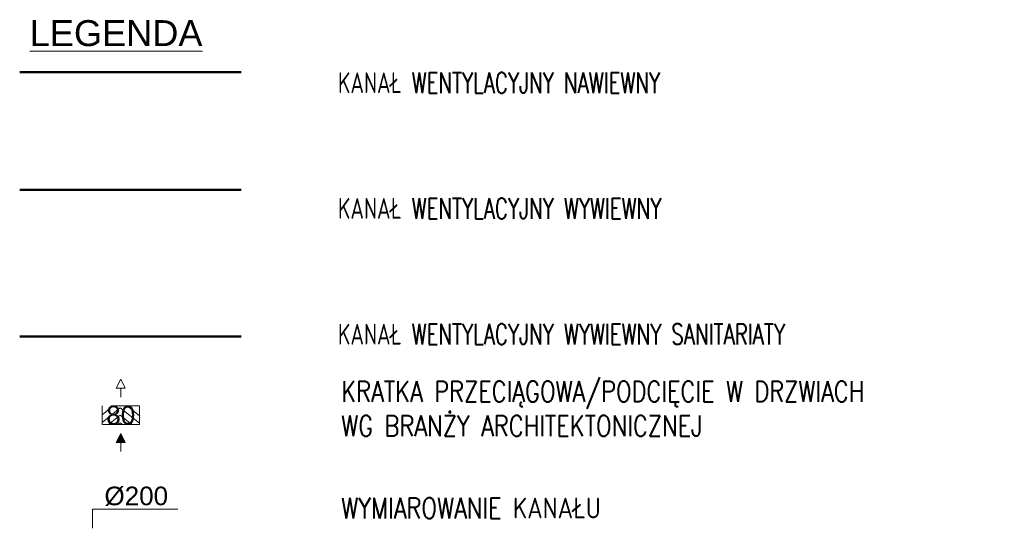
# Model space of a CAD drawing. Header units: millimetres. Extents: x 178516 to 426772, y -178579 to -115871.
# Tile 1 of 256: x 178516 to 188027, y -138645 to -133736. Entities that reach past the tile are written whole.
import ezdxf
from ezdxf.lldxf.tags import DXFTag

# ---------------------------------------------------------------- set-up
doc = ezdxf.new("R2010")
doc.units = ezdxf.units.MM
doc.header["$MEASUREMENT"] = 0
doc.set_wipeout_variables(frame=1)
for name, color, linetype, lineweight, true_color in [('_WE elementy podciśnieniowe', 7, 'Continuous', 15, 0x139b48), ('_WE-TX wywiew', 7, 'Continuous', 18, 0xc23000), ('HVAC_exhaust_W1', 7, 'Continuous', 50, 0xd10000)]:
    doc.layers.add(name, color=color, linetype=linetype, lineweight=lineweight, true_color=true_color)
for name, color, linetype, lineweight in [('_WE-TX nawiew', 172, 'Continuous', 18), ('IS_czerpnia', 5, 'SOLID', 30), ('IS_wyrzutnia', 1, 'SOLID', 30)]:
    doc.layers.add(name, color=color, linetype=linetype, lineweight=lineweight)
doc.styles.add('1716-WE-STARE-090$0$Ventila1', font='simplex.shx', dxfattribs={"width": 0.8})
doc.styles.add('WE1', font='simplex.shx', dxfattribs={"width": 0.7})
doc.styles.add('WE2', font='arial.ttf')
tags = doc.linetypes.add('SOLID', pattern=[10, 10, 0]).pattern_tags.tags
tags[6:7] = [DXFTag(74, 4), DXFTag(75, 0), DXFTag(340, '0'), DXFTag(46, 0.0), DXFTag(50, 0.0), DXFTag(44, 0.0), DXFTag(45, 0.0)]
tags[4:5] = [DXFTag(74, 4), DXFTag(75, 0), DXFTag(340, '0'), DXFTag(46, 0.0), DXFTag(50, 0.0), DXFTag(44, 0.0), DXFTag(45, 0.0)]

# ---------------------------------------------------------------- blocks, each defined once
blk = doc.blocks.new('_KRATKA')
at = {"layer": '_WE elementy podciśnieniowe', "color": 114, "true_color": 0x139b48}
for p, q in [((0, 38.8), (0, 29.2)), ((0, 19.6), (-4.8, 29.2)), ((-4.8, 29.2), (4.8, 29.2)), ((4.8, 29.2), (0, 19.6)), ((0, -19.6), (0, -29.2)), ((-4.8, -29.2), (4.8, -29.2)), ((0, -38.8), (-4.8, -29.2)), ((4.8, -29.2), (0, -38.8))]:
    blk.add_line(p, q, dxfattribs=at)
at = {"color": 114, "lineweight": 15, "true_color": 0x139b48}
blk.add_wipeout([(-20, -10), (-20, 10), (20, 10), (20, -10)], dxfattribs=at).dxf.layer = '_WE elementy podciśnieniowe'
at = {"layer": '_WE elementy podciśnieniowe', "color": 9, "lineweight": 9, "true_color": 0xafd9aa}
for p, q in [((0.5, -8), (-20, 8.4)), ((-7, -10), (-20, 0.4)), ((0.5, 0), (-12, 10)), ((13, 10), (0.5, 0)), ((20, 7.6), (0.5, -8)), ((8, -10), (20, -0.4))]:
    blk.add_line(p, q, dxfattribs=at)
at = {"layer": '_WE elementy podciśnieniowe', "color": 114, "lineweight": 9, "true_color": 0x139b48}
for q in [(-2, 10), (3, 10)]:
    blk.add_line((0.5, 8), q, dxfattribs=at)
at = {"layer": '_WE elementy podciśnieniowe', "color": 114, "true_color": 0x139b48}
blk.add_lwpolyline([(0, 29.2, 9.6, 0, 0), (0, 19.6, 0, 0, 0)], format="xyseb", dxfattribs=at)
at = {"layer": '_WE elementy podciśnieniowe', "color": 114, "lineweight": 20, "true_color": 0x139b48}
blk.add_lwpolyline([(20, -10), (20, 10), (-20, 10), (-20, -10), (10.8, -10)], dxfattribs=at)

msp = doc.modelspace()

# ---------------------------------------------------------------- linework, layer by layer
at = {"layer": '_WE-TX nawiew', "lineweight": 15}
msp.add_lwpolyline([(180043.9, -138459.9), (179217.8, -138459.9), (179217.8, -138644.8)], dxfattribs=at)
at = {"layer": 'HVAC_exhaust_W1', "color": 30, "lineweight": 50, "ltscale": 2.5}
msp.add_line((180654.4, -136793.3), (178516.1, -136793.3), dxfattribs=at)
at = {"layer": 'IS_czerpnia', "lineweight": 50}
msp.add_line((180654.4, -134242.5), (178516.1, -134242.5), dxfattribs=at)
msp.add_line((180654.4, -134242.5), (178516.1, -134242.5), dxfattribs=at)
at = {"layer": 'IS_wyrzutnia', "lineweight": 50}
msp.add_line((180654.4, -135379.3), (178516.1, -135379.3), dxfattribs=at)

# ---------------------------------------------------------------- block references
at = {"layer": '_WE elementy podciśnieniowe', "lineweight": 15, "xscale": 9, "yscale": 9, "zscale": 9, "rotation": 180}
msp.add_blockref('_KRATKA', (179492.2, -137554.4, -11295.6), dxfattribs=at)

# ---------------------------------------------------------------- texts
at = {"layer": '_WE-TX nawiew', "lineweight": 15, "style": 'WE2'}
for s, insert, char_height, width, attachment_point in [('{\\LLEGENDA}', (178613, -133740.7), 250, 3500, 1), ('%%C200 ', (179642.2, -138335.9), 180, 932.234, 5)]:
    msp.add_mtext(s, dxfattribs=dict(at, insert=insert, char_height=char_height, width=width, attachment_point=attachment_point))
at = {"layer": '_WE-TX wywiew', "color": 0, "lineweight": 15, "char_height": 200, "attachment_point": 1}
for s, insert, width, style in [('KANAŁ WENTYLACYJNY NAWIEWNY', (181590.3, -134245), 5706.504, 'WE1'), ('KANAŁ WENTYLACYJNY WYWIEWNY', (181590.3, -135457.8), 5706.504, 'WE1'), ('KANAŁ WENTYLACYJNY WYWIEWNY SANITARIATY ', (181590.3, -136671.7), 6842.383, 'WE1'), ('KRATKA PRZECIĄGOWA/PODCIĘCIE W DRZWIACH \\PWG BRANŻY ARCHITEKTONICZNEJ', (181621.5, -137223.7), 6486.42, '1716-WE-STARE-090$0$Ventila1'), ('WYMIAROWANIE KANAŁU', (181621.5, -138349.4), 4264.3, '1716-WE-STARE-090$0$Ventila1')]:
    msp.add_mtext(s, dxfattribs=dict(at, insert=insert, width=width, style=style))

# ---------------------------------------------------------------- next in the draw order: texts
at = {"layer": '_WE elementy podciśnieniowe', "lineweight": 15, "insert": (179492.2, -137554.4, -11295.6), "char_height": 180, "width": 450, "attachment_point": 5, "style": 'WE2'}
msp.add_mtext('80', dxfattribs=at)

doc.saveas('drawing.dxf')
